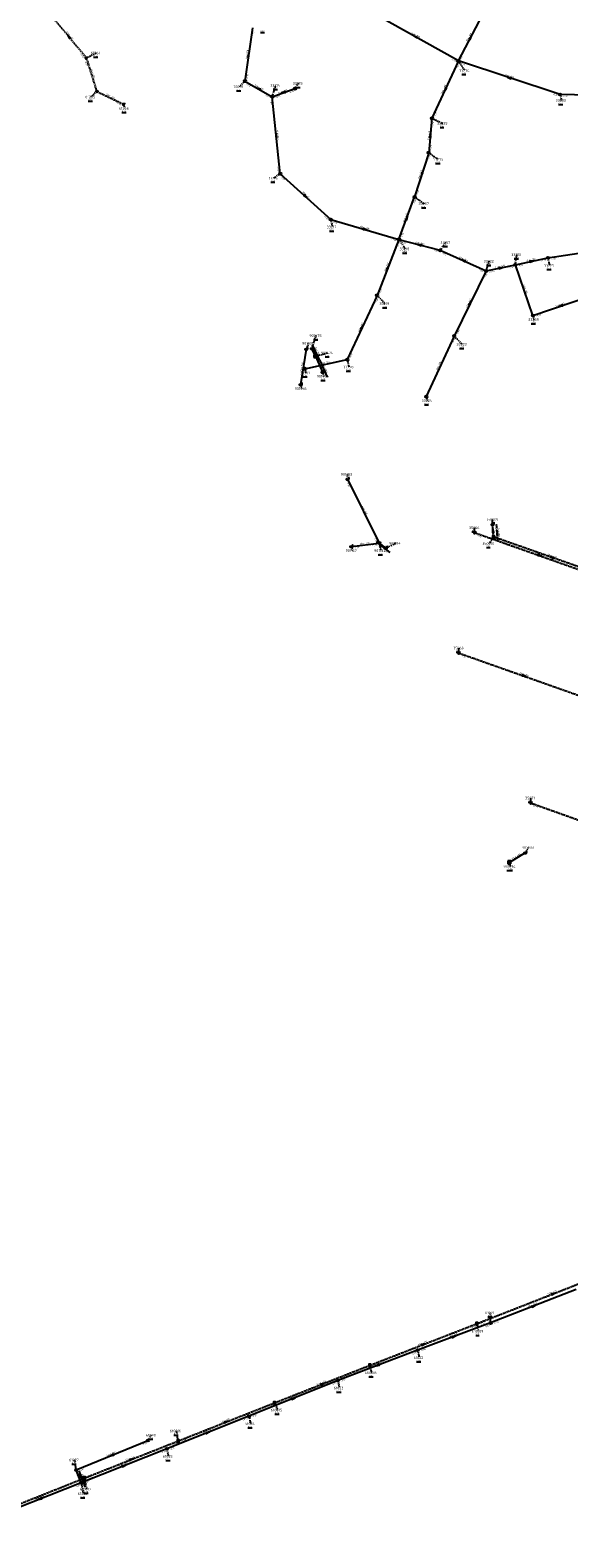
# Model space of a CAD drawing. Extents: x 188323 to 208361, y 565368 to 574910.
# Tile 34 of 256: x 199667 to 199972, y 566594 to 567449. Entities that reach past the tile are written whole.
import ezdxf

# ---------------------------------------------------------------- set-up
doc = ezdxf.new("R2010")
doc.units = 0
doc.linetypes.add('DASHDOT', pattern=[1, 0.5, -0.25, 0, -0.25])
doc.linetypes.add('DASHED', pattern=[0.75, 0.5, -0.25])
doc.layers.get('0').update_dxf_attribs({"linetype": 'CONTINUOUS'})
for name, color, linetype in [('RIO-AFM', 7, 'CONTINUOUS'), ('RIO-BOK', 7, 'CONTINUOUS'), ('RIO-DET', 7, 'CONTINUOUS'), ('RIO-KNP', 7, 'CONTINUOUS'), ('RIO-KNR', 7, 'CONTINUOUS'), ('RIO-LAG', 7, 'CONTINUOUS'), ('RIO-LAG_0B', 7, 'CONTINUOUS'), ('RIO-LAG_1B', 7, 'DASHED'), ('RIO-LAG_2B', 7, 'DASHED'), ('RIO-LEN', 7, 'CONTINUOUS'), ('RIO-MVD', 1, 'CONTINUOUS'), ('RIO-VRB', 6, 'DASHDOT'), ('RIO-VRH', 7, 'CONTINUOUS')]:
    doc.layers.add(name, color=color, linetype=linetype)
doc.styles.add('RIO-TXT', font='isocp.shx')

# ---------------------------------------------------------------- blocks, each defined once
blk = doc.blocks.new('L_VHR')
blk.add_lwpolyline([(-0.5, 0), (0.5, 0), (-0.5, 0.15), (-0.5, -0.15), (0.5, 0)])
blk = doc.blocks.new('K_IPG')
blk.add_circle((0, 0), 0.5)
for points in [[(0, 0), (-0.5, 0), (-0.433013, 0.25)], [(0, 0), (-0.433013, -0.25), (-0.5, 0)], [(0, 0), (-0.433013, 0.25), (-0.25, 0.433013)], [(0, 0), (-0.25, -0.433013), (-0.433013, -0.25)], [(0, 0), (-0.25, 0.433013), (0, 0.5)], [(0, 0), (0, -0.5), (-0.25, -0.433013)], [(0, 0), (0, 0.5), (0.25, 0.433013)], [(0, 0), (0.25, 0.433013), (0.433013, 0.25)], [(0, 0), (0.433013, 0.25), (0.5, 0)], [(0, 0), (0.5, 0), (0.433013, -0.25)], [(0, 0), (0.433013, -0.25), (0.25, -0.433013)], [(0, 0), (0.25, -0.433013), (0, -0.5)]]:
    blk.add_solid(points)
at = {"style": 'RIO-TXT', "flags": 1}
blk.add_attdef('KNOOPNAAM', (2, 2), '', height=1, dxfattribs=at)
blk = doc.blocks.new('K_UTB')
blk.add_lwpolyline([(0.5, 0.15), (0.5, -0.3), (-0.5, -0.3), (-0.5, 0.15), (-0.45, 0.15), (-0.45, -0.25), (0, -0.25), (0.45, -0.25), (0.45, 0.15)], close=True)
blk.add_lwpolyline([(0.85, 0.6), (0.55, 0.65), (0.614828, 0.459583), (0.850842, 0.598937)])
blk.add_arc((0.85, -0.25), 0.85, 90, 180)
at = {"style": 'RIO-TXT', "flags": 1}
blk.add_attdef('KNOOPNAAM', (2, 2), '', height=1, dxfattribs=at)
blk = doc.blocks.new('K_IPR')
blk.add_lwpolyline([(-0.5, -0.5), (0.5, -0.5), (0.5, 0.5), (-0.5, 0.5)], close=True)
blk.add_solid([(-0.5, 0.5), (0.5, 0.5), (-0.5, -0.5), (0.5, -0.5)])
at = {"style": 'RIO-TXT', "flags": 1}
blk.add_attdef('KNOOPNAAM', (2, 2), '', height=1, dxfattribs=at)
blk = doc.blocks.new('K_IPD')
blk.add_lwpolyline([(-0.496027, 0.307994), (0.503973, 0.307994), (0.003973, -0.558031)], close=True)
blk.add_solid([(-0.496027, 0.307994), (0.503973, 0.307994), (0.003973, -0.558031)])
at = {"style": 'RIO-TXT', "flags": 1}
blk.add_attdef('KNOOPNAAM', (2, 2), '', height=1, dxfattribs=at)
blk = doc.blocks.new('K_DRL')
for p, q in [((-0.65, 0.65), (-0.65, -0.65)), ((0.65, 0.65), (-0.65, 0.65)), ((-0.65, 0.35), (0.65, 0.35)), ((0.65, -0.65), (0.65, 0.65)), ((0.65, -0.35), (-0.65, -0.35)), ((-0.65, -0.65), (0.65, -0.65))]:
    blk.add_line(p, q)
for points in [[(-0.65, 0.65), (0.65, 0.65), (-0.65, 0.35), (0.65, 0.35)], [(-0.65, -0.35), (0.65, -0.35), (-0.65, -0.65), (0.65, -0.65)]]:
    blk.add_solid(points)
at = {"style": 'RIO-TXT', "flags": 1}
blk.add_attdef('KNOOPNAAM', (2, 2), '', height=1, dxfattribs=at)
blk = doc.blocks.new('K_DIV')
for p, q in [((-0.65, 0.65), (-0.65, -0.65)), ((0.65, 0.65), (-0.65, 0.65)), ((0.65, -0.65), (0.65, 0.65)), ((-0.65, -0.65), (0.65, -0.65))]:
    blk.add_line(p, q)
blk = doc.blocks.new('608_03______350010____350009_')
at = {"layer": 'RIO-LAG_1B'}
blk.add_line((0, 0), (-0.755, 9.791), dxfattribs=at)
at = {"layer": 'RIO-VRH', "xscale": 2, "yscale": 2, "zscale": 2, "rotation": 94.3951}
blk.add_blockref('L_VHR', (-0.3775, 4.8955), dxfattribs=at)
at = {"layer": 'RIO-AFM', "style": 'RIO-TXT'}
blk.add_text('r 250', height=0.9, rotation=274.3951, dxfattribs=at).set_placement((0.0389, 6.0109))
at = {"layer": 'RIO-BOK', "style": 'RIO-TXT'}
for s, p in [('-1.15', (-2.0429, 8.2874)), ('-1.14', (-1.7097, 3.9803))]:
    blk.add_text(s, height=0.9, rotation=274.3951, dxfattribs=at).set_placement(p)
at = {"layer": 'RIO-LEN', "style": 'RIO-TXT'}
blk.add_text('7m', height=0.9, rotation=274.3951, dxfattribs=at).set_placement((-0.0861, 7.6261))
blk = doc.blocks.new('975_06______61026_____61027_')
at = {"layer": 'RIO-LAG_0B'}
blk.add_line((0, 0), (-3.563, 9.152), dxfattribs=at)
at = {"layer": 'RIO-VRH', "xscale": 2, "yscale": 2, "zscale": 2, "rotation": 291.2574}
blk.add_blockref('L_VHR', (-1.7815, 4.576), dxfattribs=at)
at = {"layer": 'RIO-AFM', "style": 'RIO-TXT'}
blk.add_text('r 300', height=0.9, rotation=291.2574, dxfattribs=at).set_placement((-1.7065, 5.7643))
at = {"layer": 'RIO-BOK', "style": 'RIO-TXT'}
for s, p in [('-0.61', (-4.3593, 7.3395)), ('-0.63', (-2.7906, 3.3133))]:
    blk.add_text(s, height=0.9, rotation=291.2574, dxfattribs=at).set_placement(p)
at = {"layer": 'RIO-LEN', "style": 'RIO-TXT'}
blk.add_text('8m', height=0.9, rotation=291.2574, dxfattribs=at).set_placement((-2.2946, 7.2738))
blk = doc.blocks.new('1360_90______901184____901182_')
at = {"layer": 'RIO-LAG'}
blk.add_line((0, 0), (-7.805, 5.961), dxfattribs=at)
at = {"layer": 'RIO-AFM', "style": 'RIO-TXT'}
blk.add_text('r 500', height=0.9, rotation=322.6101, dxfattribs=at).set_placement((-4.4572, 4.0344))
at = {"layer": 'RIO-BOK', "style": 'RIO-TXT'}
for p in [(-7.5419, 3.9988), (-4.108, 1.3775)]:
    blk.add_text('-1.20', height=0.9, rotation=322.6101, dxfattribs=at).set_placement(p)
at = {"layer": 'RIO-LEN', "style": 'RIO-TXT'}
blk.add_text('5m', height=0.9, rotation=322.6101, dxfattribs=at).set_placement((-5.7449, 5.0174))
blk = doc.blocks.new('1397_90______901474__c1901475_')
at = {"layer": 'RIO-LAG'}
blk.add_line((0, 0), (-4.105, 8.922), dxfattribs=at)
at = {"layer": 'RIO-AFM', "style": 'RIO-TXT'}
blk.add_text('r 1000', height=0.9, rotation=294.6894, dxfattribs=at).set_placement((-2.1619, 5.8968))
at = {"layer": 'RIO-BOK', "style": 'RIO-TXT'}
for p in [(-4.7914, 7.065), (-2.9845, 3.14)]:
    blk.add_text('-1.90', height=0.9, rotation=294.6894, dxfattribs=at).set_placement(p)
at = {"layer": 'RIO-LEN', "style": 'RIO-TXT'}
blk.add_text('5m', height=0.9, rotation=294.6894, dxfattribs=at).set_placement((-2.8393, 7.3683))
blk = doc.blocks.new('1398_90______901474__c2901476_')
at = {"layer": 'RIO-LAG'}
blk.add_line((0, 0), (4.238, -9.455), dxfattribs=at)
at = {"layer": 'RIO-AFM', "style": 'RIO-TXT'}
blk.add_text('r 1000', height=0.9, rotation=294.1158, dxfattribs=at).set_placement((2.1336, -3.5373))
at = {"layer": 'RIO-BOK', "style": 'RIO-TXT'}
for p in [(-0.7049, -1.85), (1.2835, -6.2857)]:
    blk.add_text('-2.45', height=0.9, rotation=294.1158, dxfattribs=at).set_placement(p)
at = {"layer": 'RIO-LEN', "style": 'RIO-TXT'}
blk.add_text('10m', height=0.9, rotation=294.1158, dxfattribs=at).set_placement((1.2501, -1.5663))

msp = doc.modelspace()

# ---------------------------------------------------------------- linework, layer by layer
at = {"layer": 'RIO-LAG'}
for p, q in [((199823.168, 567268.224), (199819.984, 567248.256)), ((199828.4, 567264.32), (199826.416, 567268.608)), ((199828.4, 567264.32), (199832.448, 567255.232)), ((199846.592, 567194.496), (199864.624, 567158.272)), ((199848.8, 567156.288), (199864.624, 567158.272)), ((199868.272, 567155.456), (199864.624, 567158.272)), ((199947.392, 566982.464), (199938.416, 566977.088))]:
    msp.add_line(p, q, dxfattribs=at)
at = {"layer": 'RIO-LAG_0B'}
for p, q in [((199909.504, 567431.872), (199860.496, 567459.392)), ((199909.504, 567431.872), (199923.296, 567458.176)), ((199792.704, 567450.624), (199788.4, 567420.416)), ((199909.504, 567431.872), (199894.496, 567399.296)), ((199967.2, 567412.8), (199909.504, 567431.872)), ((199788.4, 567420.416), (199803.904, 567411.584)), ((199803.904, 567411.584), (199816.8, 567416.128)), ((199808.496, 567367.872), (199803.904, 567411.584)), ((200009.104, 567411.904), (199967.2, 567412.8)), ((199894.496, 567399.296), (199892.704, 567379.776)), ((199892.704, 567379.776), (199884.704, 567354.688)), ((199808.496, 567367.872), (199837.104, 567341.888)), ((199875.808, 567330.624), (199884.704, 567354.688)), ((199837.104, 567341.888), (199875.808, 567330.624)), ((199875.808, 567330.624), (199863.392, 567298.816)), ((199875.808, 567330.624), (199899.2, 567324.416)), ((199960.304, 567320.128), (199995.904, 567325.504)), ((199899.2, 567324.416), (199925.296, 567312.704)), ((199925.296, 567312.704), (199941.824, 567316.16)), ((199941.824, 567316.16), (199960.304, 567320.128)), ((199951.808, 567287.424), (199941.824, 567316.16)), ((199925.296, 567312.704), (199907.104, 567275.776)), ((199863.392, 567298.816), (199846.496, 567262.4)), ((199951.808, 567287.424), (199983.6, 567298.176)), ((199907.104, 567275.776), (199891.296, 567241.408)), ((199822.336, 567257.216), (199846.496, 567262.4)), ((199976.4, 566734.784), (199927.808, 566715.712)), ((199927.808, 566715.712), (199886.4, 566700.288)), ((199886.4, 566700.288), (199841.104, 566683.072)), ((199841.104, 566683.072), (199790.704, 566662.784)), ((199790.704, 566662.784), (199744.096, 566644.288)), ((199692.704, 566632.32), (199733.408, 566649.024)), ((199744.096, 566644.288), (199695.504, 566625.088)), ((199695.504, 566625.088), (199692.704, 566632.32)), ((199695.504, 566625.088), (199648.992, 566606.592))]:
    msp.add_line(p, q, dxfattribs=at)
at = {"layer": 'RIO-LAG_1B'}
for p, q in [((199929.456, 567161.728), (199928.896, 567168.896)), ((199995.808, 567138.432), (199929.456, 567161.728)), ((199919.968, 566715.328), (200006.592, 566749.248)), ((199859.296, 566691.712), (199919.968, 566715.328)), ((199805.2, 566670.4), (199859.296, 566691.712)), ((199750.528, 566648.768), (199805.2, 566670.4)), ((199697.344, 566627.712), (199750.528, 566648.768)), ((199612.368, 566593.792), (199697.344, 566627.712))]:
    msp.add_line(p, q, dxfattribs=at)
at = {"layer": 'RIO-LAG_2B'}
for p, q in [((199678.704, 567457.408), (199698.4, 567433.6)), ((199698.4, 567433.6), (199704.304, 567414.592)), ((199704.304, 567414.592), (199719.6, 567407.296)), ((199918.704, 567164.224), (199992.592, 567138.048)), ((199909.792, 567095.872), (199983.696, 567069.76)), ((199950.592, 567010.816), (200022.096, 566985.28))]:
    msp.add_line(p, q, dxfattribs=at)
at = {"layer": 'RIO-VRB'}
for p, q in [((199698.4, 567433.6), (199704.1086, 567436.378)), ((199909.5, 567431.9), (199913.0369, 567426.4725)), ((199788.4, 567420.4), (199785.1394, 567417.211)), ((199816.8, 567416.1), (199818.7764, 567419.1558)), ((199704.3, 567414.6), (199701.0394, 567411.411)), ((199803.9, 567411.6), (199805.9771, 567418.0089)), ((199967.2, 567412.8), (199967.9071, 567409.4868)), ((199719.6, 567407.3), (199720.1335, 567404.9716)), ((199894.5, 567399.3), (199900.6269, 567396.4622)), ((199892.7, 567379.8), (199898.1194, 567375.9519)), ((199808.5, 567367.9), (199804.6136, 567365.3363)), ((199884.7, 567354.7), (199890.1194, 567350.8519)), ((199837.1, 567341.9), (199837.9806, 567337.602)), ((199875.8, 567330.6), (199879.3369, 567325.1725)), ((199899.2, 567324.4), (199902.4618, 567328.988)), ((199925.3, 567312.7), (199927.0352, 567318.1692)), ((199941.83, 567316.19), (199942.7106, 567321.888)), ((199960.3, 567320.1), (199961.1806, 567315.802)), ((199863.4, 567298.8), (199867.9472, 567294.0798)), ((199951.8, 567287.4), (199952.3335, 567285.0716)), ((199826.41, 567268.63), (199828.829, 567275.9786)), ((199907.1, 567275.8), (199911.6472, 567271.0798)), ((199823.17, 567268.22), (199824.7072, 567271.5832)), ((199828.4, 567264.3), (199835.3675, 567266.2287)), ((199822.33, 567257.19), (199822.8635, 567254.8616)), ((199846.5, 567262.4), (199847.3806, 567258.102)), ((199819.99, 567248.28), (199820.5235, 567245.9516)), ((199832.45, 567255.25), (199832.9835, 567252.9216)), ((199891.3, 567241.4), (199891.8335, 567239.0716)), ((199846.6, 567194.5), (199846.5997, 567197.275)), ((199928.9, 567168.87), (199928.8997, 567171.645)), ((199918.7, 567164.2), (199918.6997, 567166.975)), ((199848.8, 567156.31), (199849.3335, 567153.9816)), ((199864.62, 567158.24), (199865.5006, 567153.942)), ((199868.27, 567155.45), (199873.9786, 567158.228)), ((199929.45, 567161.7), (199926.9144, 567158.0038)), ((199909.8, 567095.9), (199909.7997, 567098.675)), ((199950.6, 567010.8), (199950.5997, 567013.575)), ((199947.4, 566982.46), (199949.3764, 566985.5158)), ((199938.42, 566977.08), (199938.9535, 566974.7516)), ((199927.8, 566715.7), (199927.7992, 566721.475)), ((199919.97, 566715.3), (199920.8506, 566711.002)), ((199886.4, 566700.3), (199887.2806, 566696.002)), ((199859.29, 566691.74), (199860.1706, 566687.442)), ((199841.1, 566683.1), (199841.9806, 566678.802)), ((199805.2, 566670.38), (199806.9352, 566666.3108)), ((199790.7, 566662.8), (199791.5806, 566658.502)), ((199733.4, 566649), (199735.3764, 566652.0558)), ((199750.53, 566648.75), (199749.6479, 566654.4477)), ((199744.1, 566644.3), (199744.9806, 566640.002)), ((199692.7, 566632.3), (199691.8179, 566637.9977)), ((199695.5, 566625.1), (199696.7276, 566618.8323)), ((199697.35, 566627.68), (199698.5776, 566621.4123))]:
    msp.add_line(p, q, dxfattribs=at)

# ---------------------------------------------------------------- block references
at = {"layer": 'RIO-DET'}
for name, p in [('1397_90______901474__c1901475_', (199830.896, 567261.824)), ('1398_90______901474__c2901476_', (199830.896, 567261.824)), ('608_03______350010____350009_', (199931.952, 567159.168)), ('1360_90______901184____901182_', (199870.768, 567152.96)), ('975_06______61026_____61027_', (199698, 566622.592))]:
    msp.add_blockref(name, p, dxfattribs=at)
at = {"layer": 'RIO-KNP', "xscale": 1.25, "yscale": 1.25, "zscale": 1.25}
for name, p in [('K_IPD', (199698.4, 567433.6)), ('K_IPG', (199909.504, 567431.872)), ('K_IPG', (199788.4, 567420.416)), ('K_IPD', (199704.304, 567414.592)), ('K_IPG', (199803.904, 567411.584)), ('K_IPG', (199816.8, 567416.128)), ('K_IPG', (199967.2, 567412.8)), ('K_IPD', (199719.6, 567407.296)), ('K_IPG', (199894.496, 567399.296)), ('K_IPG', (199892.704, 567379.776)), ('K_IPG', (199808.496, 567367.872)), ('K_IPG', (199884.704, 567354.688)), ('K_IPG', (199837.104, 567341.888)), ('K_IPG', (199875.808, 567330.624)), ('K_IPG', (199899.2, 567324.416)), ('K_IPG', (199941.824, 567316.16)), ('K_IPG', (199960.304, 567320.128)), ('K_IPG', (199925.296, 567312.704)), ('K_IPG', (199863.392, 567298.816)), ('K_IPG', (199951.808, 567287.424)), ('K_IPG', (199907.104, 567275.776)), ('K_UTB', (199823.168, 567268.224)), ('K_UTB', (199826.416, 567268.608)), ('K_DIV', (199828.4, 567264.32)), ('K_IPG', (199822.336, 567257.216)), ('K_IPG', (199846.496, 567262.4)), ('K_UTB', (199819.984, 567248.256)), ('K_UTB', (199832.448, 567255.232)), ('K_IPG', (199891.296, 567241.408)), ('K_UTB', (199846.592, 567194.496)), ('K_IPD', (199918.704, 567164.224)), ('K_UTB', (199928.896, 567168.896)), ('K_IPR', (199929.456, 567161.728)), ('K_UTB', (199848.8, 567156.288)), ('K_IPG', (199864.624, 567158.272)), ('K_UTB', (199868.272, 567155.456)), ('K_IPD', (199909.792, 567095.872)), ('K_IPD', (199950.592, 567010.816)), ('K_UTB', (199947.392, 566982.464)), ('K_DRL', (199938.416, 566977.088)), ('K_IPR', (199919.968, 566715.328)), ('K_IPG', (199927.808, 566715.712)), ('K_IPG', (199886.4, 566700.288)), ('K_IPR', (199859.296, 566691.712)), ('K_IPG', (199841.104, 566683.072)), ('K_IPR', (199805.2, 566670.4)), ('K_IPG', (199790.704, 566662.784)), ('K_IPG', (199733.408, 566649.024)), ('K_IPR', (199750.528, 566648.768)), ('K_IPG', (199744.096, 566644.288)), ('K_IPG', (199692.704, 566632.32)), ('K_IPG', (199695.504, 566625.088)), ('K_IPR', (199697.344, 566627.712))]:
    msp.add_blockref(name, p, dxfattribs=at)
at = {"layer": 'RIO-VRH', "xscale": 2, "yscale": 2, "zscale": 2}
for p, rotation in [((199688.55, 567445.5), 489.6207), ((199885, 567445.65), 150.7007), ((199916.4, 567445.05), 62.3071), ((199790.55, 567435.5), 441.8882), ((199938.35, 567422.35), 161.6861), ((199796.15, 567416), 510.4176), ((199810.35, 567413.85), 199.2287), ((199902, 567415.6), 245.2852), ((199806.2, 567389.75), 96.0175), ((199893.6, 567389.55), 444.7176), ((199888.7, 567367.25), 252.3143), ((199822.8, 567354.9), 317.7306), ((199880.25, 567342.65), 69.724), ((199856.45, 567336.25), 343.7244), ((199887.5, 567327.5), 525.1616), ((199912.25, 567318.55), 515.8569), ((199951.065, 567318.145), 11.9515), ((199869.6, 567314.7), 428.6904), ((199933.565, 567314.445), 11.9206), ((199916.2, 567294.25), 423.7399), ((199967.7, 567292.8), 198.7568), ((199854.95, 567280.6), 425.0887), ((199929.175, 567165.285), 94.3951), ((199955.645, 567151.13), 340.5197), ((199962.625, 567150.06), 160.6677), ((199946.75, 567082.825), 340.5153), ((199952.1, 566725.25), 381.4529), ((199963.285, 566732.28), 21.4036), ((199889.63, 566703.52), 21.2174), ((199907.1, 566708), 380.4022), ((199863.75, 566691.7), 200.7892), ((199832.245, 566681.06), 21.5468), ((199815.9, 566672.95), 381.9363), ((199777.865, 566659.565), 21.5839), ((199767.4, 566653.55), 381.6507), ((199713.05, 566640.65), 202.307), ((199719.8, 566634.7), 381.5549), ((199723.94, 566638.215), 21.6114), ((199694.1, 566628.7), 291.2574), ((199672.25, 566615.85), 201.6929)]:
    msp.add_blockref('L_VHR', p, dxfattribs=dict(at, rotation=rotation))

# ---------------------------------------------------------------- texts
at = {"layer": 'RIO-AFM', "style": 'RIO-TXT'}
for s, rotation, p in [('r 200', 309.6207, (199688.4255, 567446.4491)), ('r 800', 330.7007, (199884.5464, 567446.4978)), ('r 300', 62.3071, (199915.5808, 567444.5648)), ('r 300', 441.8882, (199789.9317, 567434.7693)), ('r 200', 287.2583, (199701.5926, 567425.0243)), ('r 900', 341.6862, (199937.7438, 567423.0971)), ('r 200', 334.4956, (199711.436, 567411.7546)), ('r 300', 330.4176, (199795.6944, 567416.8395)), ('r 250', 19.2287, (199809.4204, 567414.0553)), ('r 400', 425.2852, (199901.1972, 567415.0773)), ('r 300', 276.0175, (199806.6258, 567390.6098)), ('r 400', 444.7176, (199893.0219, 567388.7892)), ('r 400', 432.3143, (199887.9701, 567366.6322)), ('r 300', 317.7306, (199822.5444, 567355.8239)), ('r 400', 69.724, (199879.5002, 567342.063)), ('r 300', 343.7244, (199855.8158, 567336.9688)), ('r 300', 345.1616, (199886.8465, 567328.1978)), ('r 300', 428.6904, (199868.8302, 567314.1305)), ('r 300', 335.8569, (199911.7185, 567319.3456)), ('r 300', 11.9206, (199932.6691, 567314.7669)), ('r 300', 11.9515, (199950.1689, 567318.4664)), ('r 315', 289.1082, (199947.0309, 567302.7274)), ('r 300', 423.7399, (199915.3819, 567293.7499)), ('r 315', 18.7568, (199966.7719, 567293.0128)), ('r 300', 425.0887, (199854.144, 567280.0804)), ('r 500', 440.9307, (199820.9527, 567257.5291)), ('r 200', 12.1631, (199833.5178, 567260.1131)), ('r 300', 425.324, (199898.3968, 567258.0767)), ('r 500', 296.4323, (199855.708, 567177.324)), ('r 500', 6.9549, (199855.8453, 567157.6732)), ('r 250', 340.5197, (199955.0558, 567151.8946)), ('r 250', 340.6677, (199962.0329, 567150.8207)), ('r 250', 340.5153, (199946.161, 567083.5896)), ('r 600', 390.9231, (199941.9564, 566979.7848)), ('r 400', 381.4529, (199951.1569, 566725.4338)), ('r 315', 21.4036, (199962.3482, 566732.4498)), ('r 400', 380.4022, (199906.1613, 566708.1987)), ('r 250', 21.2174, (199888.6939, 566703.6929)), ('r 400', 380.7892, (199862.8096, 566691.8936)), ('r 200', 21.5468, (199831.3077, 566681.2274)), ('r 400', 381.9363, (199814.9551, 566673.1265)), ('r 200', 21.5839, (199776.9277, 566659.7319)), ('r 400', 381.6507, (199766.4563, 566653.7299)), ('r 300', 22.307, (199712.1105, 566640.8049)), ('r 400', 381.5549, (199718.8568, 566634.8822)), ('r 200', 21.6114, (199723.0024, 566638.3813)), ('r 400', 381.6929, (199671.3062, 566616.0291))]:
    msp.add_text(s, height=0.9, rotation=rotation, dxfattribs=at).set_placement(p)
at = {"layer": 'RIO-BOK', "style": 'RIO-TXT'}
for s, rotation, p in [('-1.21', 441.8882, (199793.4915, 567446.346)), ('-0.50', 309.6207, (199694.7204, 567435.8764)), ('-0.50', 287.2583, (199697.4792, 567431.8474)), ('-2.21', 330.7007, (199905.2558, 567432.7144)), ('-0.43', 425.2852, (199909.0399, 567427.5988)), ('-2.21', 341.6862, (199910.39, 567430.1316)), ('0.17', 62.3071, (199911.3901, 567432.489)), ('-1.12', 330.4176, (199788.9273, 567418.4918)), ('-1.12', 441.8882, (199789.9826, 567421.5895)), ('-1.09', 330.4176, (199799.6475, 567412.4144)), ('-0.93', 19.2287, (199805.6828, 567410.7392)), ('-0.72', 19.2287, (199813.3894, 567413.4275)), ('-2.20', 341.6862, (199962.8796, 567412.7933)), ('-2.20', 358.7696, (199968.5703, 567411.3711)), ('-0.41', 334.4956, (199715.3006, 567407.8092)), ('-1.09', 276.0175, (199802.6552, 567410.0606)), ('-1.31', 425.2852, (199896.3565, 567399.9876)), ('-1.31', 444.7176, (199895.5074, 567395.0893)), ('-1.29', 432.3143, (199892.7756, 567375.4733)), ('-1.29', 444.7176, (199894.2219, 567381.0661)), ('-1.00', 276.0175, (199806.7036, 567371.8333)), ('-1.00', 317.7306, (199808.5953, 567365.9226)), ('-1.36', 69.724, (199884.5926, 567350.3679)), ('-1.36', 432.3143, (199886.4584, 567355.6096)), ('-1.18', 317.7306, (199833.1392, 567343.6383)), ('-1.18', 343.7244, (199838.0524, 567340.1644)), ('-1.28', 69.724, (199877.5982, 567331.4281)), ('-1.28', 343.7244, (199871.479, 567330.4271)), ('-1.17', 428.6904, (199875.5973, 567326.279)), ('-1.28', 345.1616, (199876.7956, 567328.8888)), ('-1.19', 345.1616, (199894.8817, 567324.1091)), ('-1.19', 335.8569, (199899.9058, 567322.5503)), ('-1.03', 11.9515, (199943.4894, 567315.1103)), ('-1.08', 11.9515, (199956.5783, 567317.8811)), ('-1.08', 8.6243, (199961.8939, 567318.9258)), ('-1.02', 335.8569, (199920.9926, 567313.1137)), ('-1.02', 423.7399, (199924.7211, 567308.4144)), ('-0.98', 11.9206, (199926.9588, 567311.6194)), ('-1.03', 11.9206, (199938.107, 567313.9731)), ('-1.00', 428.6904, (199865.2124, 567299.5967)), ('-1.00', 425.0887, (199862.9224, 567294.5011)), ('-0.93', 18.7568, (199953.5756, 567286.5245)), ('-0.90', 425.324, (199906.6414, 567271.4985)), ('-0.90', 423.7399, (199908.9744, 567276.4373)), ('-0.90', 425.0887, (199848.3588, 567263.0812)), ('-1.20', 296.4323, (199845.9704, 567192.623)), ('-0.70', 340.5197, (199919.5538, 567162.4139)), ('-1.20', 6.9549, (199850.359, 567155.0898)), ('-1.20', 6.9549, (199860.7192, 567156.3537)), ('-1.20', 296.4323, (199861.5622, 567161.299)), ('-1.14', 340.6677, (199930.3085, 567159.9161)), ('-0.70', 340.5153, (199910.6537, 567094.1138)), ('-0.70', 340.3735, (199951.4493, 567009.0117)), ('-0.52', 21.2174, (199916.6542, 566712.5108)), ('-0.52', 21.4036, (199921.7842, 566714.5075)), ('-0.93', 380.4022, (199924.4367, 566712.9823)), ('-0.93', 381.4529, (199929.6154, 566714.9102)), ('-0.88', 380.4022, (199888.2006, 566699.477)), ('-0.43', 21.2174, (199861.1016, 566690.9416)), ('-0.88', 380.7892, (199883.0542, 566697.5622)), ('-0.91', 380.7892, (199842.9061, 566682.2892)), ('-0.43', 21.5468, (199855.9899, 566688.9316)), ('-0.91', 381.9363, (199837.8081, 566680.2991)), ('-0.35', 21.5839, (199801.902, 566667.5696)), ('-0.35', 21.5468, (199807.0162, 566669.592)), ('-0.81', 381.6507, (199787.3949, 566660.013)), ('-0.81', 381.9363, (199792.522, 566662.0255)), ('-0.26', 21.5839, (199752.3467, 566647.9632)), ('-0.53', 22.307, (199730.1373, 566646.148)), ('-0.73', 381.5549, (199740.7904, 566641.52)), ('-0.73', 381.6507, (199745.9181, 566643.5164)), ('-0.26', 21.6114, (199747.2329, 566645.9378)), ('-0.61', 22.307, (199694.5265, 566631.5362)), ('-0.64', 381.6929, (199692.1969, 566622.3105)), ('-0.29', 21.7574, (199694.0604, 566624.8595)), ('-0.64', 381.5549, (199697.3168, 566624.3134)), ('-0.20', 21.6114, (199699.167, 566626.894))]:
    msp.add_text(s, height=0.9, rotation=rotation, dxfattribs=at).set_placement(p)
at = {"layer": 'RIO-KNR', "style": 'RIO-TXT'}
for s, p in [('61264', (199700.9211, 567435.628)), ('33214', (199802.7896, 567417.2589)), ('33215', (199815.5889, 567418.4058)), ('33234', (199909.8494, 567425.7225)), ('61265', (199697.8519, 567410.661)), ('33291', (199781.9519, 567416.461)), ('33233', (199964.7196, 567408.7368)), ('61266', (199716.946, 567404.2216)), ('33235', (199897.4394, 567395.7122)), ('33236', (199894.9319, 567375.2019)), ('33216', (199801.4261, 567364.5863)), ('33237', (199886.9319, 567350.1019)), ('33217', (199834.7931, 567336.852)), ('33218', (199876.1494, 567324.4225)), ('33221', (199899.2743, 567328.238)), ('33222', (199923.8477, 567317.4192)), ('33310', (199939.5231, 567321.138)), ('33225', (199957.9931, 567315.052)), ('33219', (199864.7597, 567293.3298)), ('33289', (199949.146, 567284.3216)), ('901475', (199825.004, 567275.2286)), ('901035', (199820.8822, 567270.8332)), ('901474', (199831.5425, 567265.4787)), ('33223', (199908.4597, 567270.3298)), ('33220', (199844.1931, 567257.352)), ('33309', (199819.676, 567254.1116)), ('901476', (199829.1585, 567252.1716)), ('901036', (199816.6985, 567245.2016)), ('33224', (199888.646, 567238.3216)), ('901183', (199842.7747, 567196.525)), ('350009', (199925.0747, 567170.895)), ('35066', (199915.5122, 567166.225)), ('901107', (199845.5085, 567153.2316)), ('901182', (199861.6756, 567153.192)), ('901184', (199870.1536, 567157.478)), ('350010', (199923.0894, 567157.2538)), ('35069', (199906.6122, 567097.925)), ('35071', (199947.4122, 567012.825)), ('901033', (199945.5514, 566984.7658)), ('901034', (199935.1285, 566974.0016)), ('61021', (199924.6117, 566720.725)), ('610009', (199917.0256, 566710.252)), ('61022', (199884.0931, 566695.252)), ('610008', (199856.3456, 566686.692)), ('61023', (199838.7931, 566678.052)), ('610015', (199803.1102, 566665.5608)), ('61024', (199788.3931, 566657.752)), ('61028', (199732.1889, 566651.3058)), ('610016', (199745.8229, 566653.6977)), ('61025', (199741.7931, 566639.252)), ('61027', (199688.6304, 566637.2477)), ('61026', (199693.5401, 566618.0823)), ('610017', (199694.7526, 566620.6623))]:
    msp.add_text(s, height=1.5, dxfattribs=at).set_placement(p)
at = {"layer": 'RIO-LEN', "style": 'RIO-TXT'}
for s, rotation, p in [('31m', 309.6207, (199687.0472, 567448.1121)), ('56m', 330.7007, (199882.6621, 567447.5537)), ('30m', 62.3071, (199914.5772, 567442.6521)), ('31m', 441.8882, (199789.6286, 567432.6307)), ('20m', 287.2583, (199700.9507, 567427.0867)), ('61m', 341.6862, (199935.6928, 567423.7746)), ('17m', 334.4956, (199709.4859, 567412.6835)), ('18m', 330.4176, (199793.8154, 567417.9048)), ('14m', 19.2287, (199807.3809, 567413.3438)), ('36m', 425.2852, (199900.2955, 567413.1145)), ('44m', 276.0175, (199806.3983, 567392.7577)), ('20m', 444.7176, (199892.8248, 567386.6382)), ('26m', 432.3143, (199887.3155, 567364.5738)), ('39m', 317.7306, (199820.9452, 567357.2759)), ('26m', 69.724, (199878.752, 567340.0368)), ('40m', 343.7244, (199853.742, 567337.5729)), ('24m', 345.1616, (199884.7582, 567328.7497)), ('29m', 335.8569, (199909.7469, 567320.2279)), ('19m', 11.9515, (199948.0558, 567318.019)), ('34m', 428.6904, (199868.0467, 567312.1176)), ('17m', 11.9206, (199930.5557, 567314.3207)), ('30m', 289.1082, (199946.3228, 567304.7681)), ('41m', 423.7399, (199914.4276, 567291.8121)), ('34m', 18.7568, (199964.7266, 567292.3182)), ('40m', 425.0887, (199853.2357, 567278.1207)), ('20m', 440.9307, (199820.6139, 567255.3958)), ('25m', 12.1631, (199831.4063, 567259.6579)), ('38m', 425.324, (199897.4965, 567256.1133)), ('40m', 296.4323, (199854.7455, 567179.2577)), ('16m', 6.9549, (199853.7012, 567157.4116)), ('78m', 340.5197, (199953.019, 567152.6137)), ('70m', 340.6677, (199959.9943, 567151.5345)), ('78m', 340.5153, (199944.1242, 567084.3089)), ('10m', 390.9231, (199940.1042, 566978.6736)), ('52m', 381.4529, (199949.1471, 566724.6425)), ('93m', 21.4036, (199960.3372, 566731.6615)), ('44m', 380.4022, (199904.1374, 566707.4443)), ('65m', 21.2174, (199886.6803, 566702.9111)), ('48m', 380.7892, (199860.7907, 566691.1256)), ('58m', 21.5468, (199829.2987, 566680.4341)), ('54m', 381.9363, (199812.952, 566672.3182)), ('59m', 21.5839, (199774.9192, 566658.9372)), ('50m', 381.6507, (199764.4493, 566652.9316)), ('44m', 22.307, (199710.1121, 566639.985)), ('52m', 381.5549, (199716.8483, 566634.0873)), ('57m', 21.6114, (199720.9943, 566637.5857)), ('50m', 381.6929, (199669.2997, 566615.2294))]:
    msp.add_text(s, height=0.9, rotation=rotation, dxfattribs=at).set_placement(p)
at = {"layer": 'RIO-MVD', "style": 'RIO-TXT'}
for s, p in [('%%U0.80', (199797.1527, 567448.095)), ('%%U0.74', (199702.5786, 567434.228)), ('%%U1.08', (199911.5069, 567424.3225)), ('%%U0.76', (199783.6094, 567415.061)), ('%%U0.77', (199804.4471, 567415.8589)), ('%%U0.79', (199817.2464, 567417.0058)), ('%%U0.58', (199699.5094, 567409.261)), ('%%U0.70', (199718.6035, 567402.8216)), ('%%U0.86', (199966.3771, 567407.3368)), ('%%U1.05', (199899.0969, 567394.3122)), ('%%U0.88', (199896.5894, 567373.8019)), ('%%U0.62', (199803.0836, 567363.1863)), ('%%U0.74', (199888.5894, 567348.7019)), ('%%U0.56', (199836.4506, 567335.452)), ('%%U0.52', (199900.9318, 567326.838)), ('%%U0.58', (199877.8069, 567323.0225)), ('%%U0.50', (199925.5052, 567316.0192)), ('%%U0.53', (199941.1806, 567319.738)), ('%%U0.45', (199959.6506, 567313.652)), ('%%U0.48', (199866.4172, 567291.9298)), ('%%U0.58', (199950.8035, 567282.9216)), ('%%U0.43', (199827.299, 567273.8286)), ('%%U0.43', (199833.8375, 567264.0787)), ('%%U0.45', (199910.1172, 567268.9298)), ('%%U0.49', (199845.8506, 567255.952)), ('%%U0.52', (199821.3335, 567252.7116)), ('%%U0.43', (199831.4535, 567250.7716)), ('%%U0.41', (199890.3035, 567236.9216)), ('%%U0.85', (199917.1697, 567164.825)), ('%%U0.81', (199925.3844, 567155.8538)), ('%%U0.46', (199863.9706, 567151.792)), ('%%U0.85', (199908.2697, 567096.525)), ('%%U0.85', (199949.0697, 567011.425)), ('%%U-0.59', (199937.041, 566972.6016)), ('%%U0.96', (199926.2692, 566719.325)), ('%%U1.01', (199919.3206, 566708.852)), ('%%U0.92', (199885.7506, 566693.852)), ('%%U0.96', (199858.6406, 566685.292)), ('%%U0.84', (199840.4506, 566676.652)), ('%%U0.80', (199805.4052, 566664.1608)), ('%%U0.67', (199733.8464, 566649.9058)), ('%%U0.75', (199748.1179, 566652.2977)), ('%%U0.66', (199790.0506, 566656.352)), ('%%U0.82', (199690.2879, 566635.8477)), ('%%U0.68', (199743.4506, 566637.852)), ('%%U0.70', (199695.1976, 566616.6823)), ('%%U0.78', (199697.0476, 566619.2623))]:
    msp.add_text(s, height=0.9, dxfattribs=at).set_placement(p)

doc.saveas('drawing.dxf')
